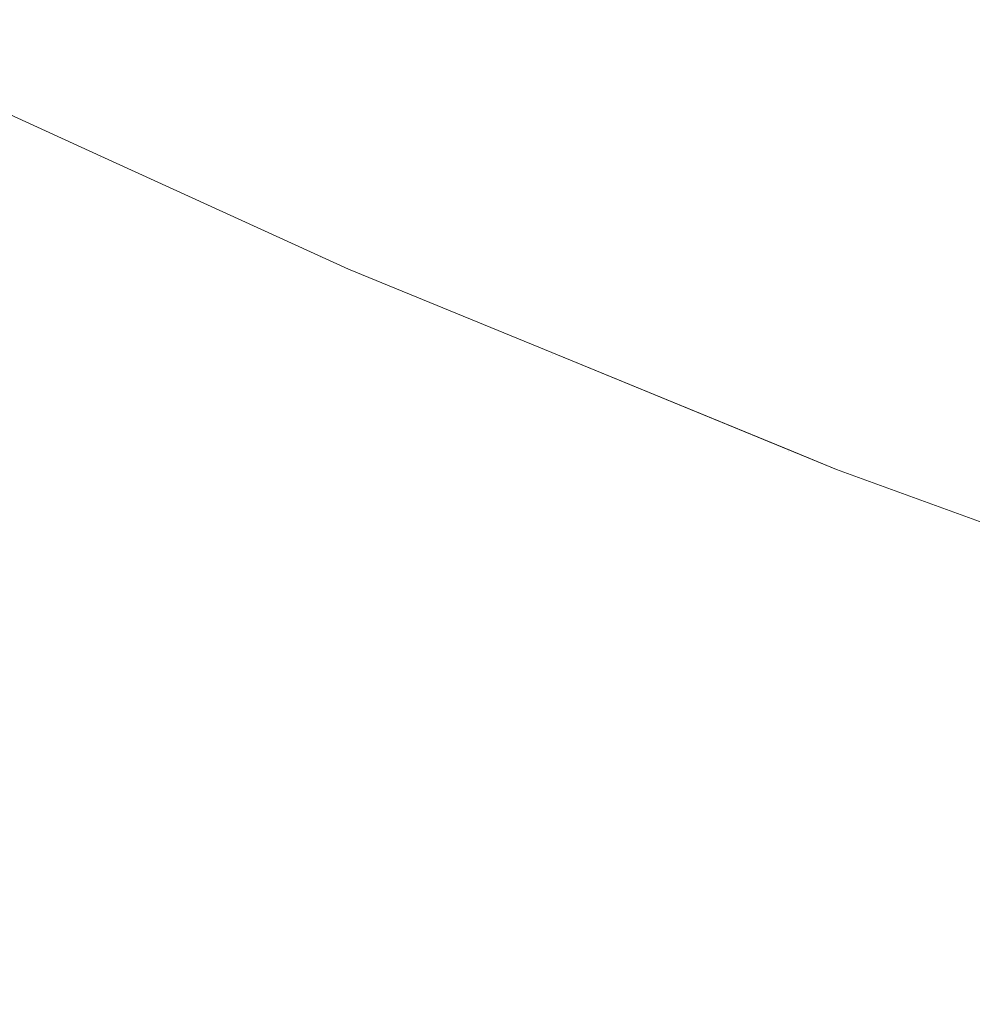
# Model space of a CAD drawing. Header units: centimetres. Extents: x -62 to 63, y 4 to 6.
# Tile 181 of 256: x -19.8847 to -19.8479, y 4.5318 to 4.5698. Entities that reach past the tile are written whole.
import ezdxf

# ---------------------------------------------------------------- set-up
doc = ezdxf.new("R2010")
doc.units = ezdxf.units.CM
doc.header["$LTSCALE"] = 2.54
doc.layers.add('Lucido design-1', color=7, linetype='Continuous')

# ---------------------------------------------------------------- blocks, each defined once
blk = doc.blocks.new('Gruppo-4-1')
at = {"color": 7, "linetype": 'Continuous', "lineweight": 9}
blk.add_3dface([(-61.851453, 5.900212, -2276.22217), (-61.851453, 4.300212, -2276.22217), (62.978378, 4.300212, -2276.22217), (62.978378, 5.900212, -2276.22217)], dxfattribs=at)
for points, invisible_edges in [([(-19.875683, 4.573603, -2276.683058), (-19.867807, 4.569881, -2276.683058), (-19.869438, 4.569239, -2276.68536), (-19.877353, 4.57298, -2276.68536)], 15), ([(-19.852206, 4.569275, -2276.674006), (-19.860215, 4.572865, -2276.674006), (-19.858053, 4.573715, -2276.671794), (-19.850097, 4.570149, -2276.671794)], 15), ([(-19.877353, 4.57298, -2276.68536), (-19.869438, 4.569239, -2276.68536), (-19.870962, 4.56864, -2276.687674), (-19.878914, 4.572398, -2276.687674)], 15), ([(-19.854212, 4.568443, -2276.676241), (-19.862272, 4.572056, -2276.676241), (-19.860215, 4.572865, -2276.674006), (-19.852206, 4.569275, -2276.674006)], 15), ([(-19.878914, 4.572398, -2276.687674), (-19.870962, 4.56864, -2276.687674), (-19.87238, 4.568083, -2276.689995), (-19.880365, 4.571856, -2276.689995)], 15), ([(-19.856116, 4.567654, -2276.678496), (-19.864224, 4.571289, -2276.678496), (-19.862272, 4.572056, -2276.676241), (-19.854212, 4.568443, -2276.676241)], 15), ([(-19.880365, 4.571856, -2276.689995), (-19.87238, 4.568083, -2276.689995), (-19.873691, 4.567568, -2276.692323), (-19.881707, 4.571356, -2276.692323)], 15), ([(-19.881707, 4.571356, -2276.692323), (-19.873691, 4.567568, -2276.692323), (-19.874896, 4.567094, -2276.694654), (-19.882941, 4.570896, -2276.694654)], 15), ([(-19.857915, 4.566909, -2276.680769), (-19.866069, 4.570564, -2276.680769), (-19.864224, 4.571289, -2276.678496), (-19.856116, 4.567654, -2276.678496)], 15), ([(-19.882941, 4.570896, -2276.694654), (-19.874896, 4.567094, -2276.694654), (-19.875996, 4.566662, -2276.696987), (-19.884067, 4.570475, -2276.696987)], 15), ([(-19.847887, 4.571065, -2276.669608), (-19.839678, 4.567575, -2276.669608), (-19.84183, 4.566634, -2276.671794), (-19.850097, 4.570149, -2276.671794)], 15), ([(-19.884067, 4.570475, -2276.696987), (-19.875996, 4.566662, -2276.696987), (-19.876992, 4.56627, -2276.699319), (-19.885087, 4.570095, -2276.699319)], 15), ([(-19.85961, 4.566206, -2276.683058), (-19.867807, 4.569881, -2276.683058), (-19.866069, 4.570564, -2276.680769), (-19.857915, 4.566909, -2276.680769)], 15), ([(-19.885087, 4.570095, -2276.699319), (-19.876992, 4.56627, -2276.699319), (-19.877886, 4.565919, -2276.701649), (-19.886002, 4.569754, -2276.701649)], 15), ([(-19.850097, 4.570149, -2276.671794), (-19.84183, 4.566634, -2276.671794), (-19.843883, 4.565736, -2276.674006), (-19.852206, 4.569275, -2276.674006)], 15), ([(-19.886002, 4.569754, -2276.701649), (-19.877886, 4.565919, -2276.701649), (-19.878678, 4.565607, -2276.703974), (-19.886813, 4.569451, -2276.703974)], 15), ([(-19.861201, 4.565547, -2276.68536), (-19.869438, 4.569239, -2276.68536), (-19.867807, 4.569881, -2276.683058), (-19.85961, 4.566206, -2276.683058)], 15), ([(-19.886813, 4.569451, -2276.703974), (-19.878678, 4.565607, -2276.703974), (-19.87937, 4.565335, -2276.706291), (-19.887521, 4.569187, -2276.706291)], 15), ([(-19.888129, 4.56896, -2276.7086), (-19.879963, 4.565102, -2276.7086), (-19.88046, 4.564907, -2276.710899), (-19.888637, 4.568771, -2276.710899)], 15), ([(-19.887521, 4.569187, -2276.706291), (-19.87937, 4.565335, -2276.706291), (-19.879963, 4.565102, -2276.7086), (-19.888129, 4.56896, -2276.7086)], 15), ([(-19.862687, 4.564931, -2276.687674), (-19.870962, 4.56864, -2276.687674), (-19.869438, 4.569239, -2276.68536), (-19.861201, 4.565547, -2276.68536)], 15), ([(-19.852206, 4.569275, -2276.674006), (-19.843883, 4.565736, -2276.674006), (-19.845837, 4.564882, -2276.676241), (-19.854212, 4.568443, -2276.676241)], 15), ([(-19.889049, 4.568617, -2276.713185), (-19.880862, 4.564749, -2276.713185), (-19.881171, 4.564627, -2276.715456), (-19.889365, 4.568499, -2276.715456)], 15), ([(-19.888637, 4.568771, -2276.710899), (-19.88046, 4.564907, -2276.710899), (-19.880862, 4.564749, -2276.713185), (-19.889049, 4.568617, -2276.713185)], 15), ([(-19.86407, 4.564358, -2276.689995), (-19.87238, 4.568083, -2276.689995), (-19.870962, 4.56864, -2276.687674), (-19.862687, 4.564931, -2276.687674)], 15), ([(-19.890131, 4.568213, -2276.928615), (-19.881919, 4.564333, -2276.928615), (-19.88213, 4.56425, -2276.930287), (-19.890347, 4.568133, -2276.930287)], 15), ([(-19.889967, 4.568275, -2276.926967), (-19.881759, 4.564396, -2276.926967), (-19.881919, 4.564333, -2276.928615), (-19.890131, 4.568213, -2276.928615)], 15), ([(-19.889853, 4.568317, -2276.925344), (-19.881647, 4.56444, -2276.925344), (-19.881759, 4.564396, -2276.926967), (-19.889967, 4.568275, -2276.926967)], 15), ([(-19.889785, 4.568342, -2276.923745), (-19.881582, 4.564466, -2276.923745), (-19.881647, 4.56444, -2276.925344), (-19.889853, 4.568317, -2276.925344)], 15), ([(-19.881582, 4.564466, -2276.923745), (-19.889785, 4.568342, -2276.923745), (-19.888508, 4.567744, -2276.92217)], 11), ([(-19.889588, 4.568416, -2276.717712), (-19.881389, 4.564542, -2276.717712), (-19.881518, 4.564491, -2276.71995), (-19.88972, 4.568367, -2276.71995)], 15), ([(-19.888508, 4.567744, -2276.72217), (-19.88972, 4.568367, -2276.71995), (-19.881518, 4.564491, -2276.71995)], 11), ([(-19.889365, 4.568499, -2276.715456), (-19.881171, 4.564627, -2276.715456), (-19.881389, 4.564542, -2276.717712), (-19.889588, 4.568416, -2276.717712)], 15), ([(-19.854212, 4.568443, -2276.676241), (-19.845837, 4.564882, -2276.676241), (-19.84769, 4.564072, -2276.678496), (-19.856116, 4.567654, -2276.678496)], 15), ([(-19.891328, 4.567767, -2276.935444), (-19.883088, 4.563874, -2276.935444), (-19.883524, 4.563702, -2276.93721), (-19.891774, 4.567601, -2276.93721)], 15), ([(-19.890943, 4.567911, -2276.933702), (-19.882712, 4.564022, -2276.933702), (-19.883088, 4.563874, -2276.935444), (-19.891328, 4.567767, -2276.935444)], 15), ([(-19.890616, 4.568032, -2276.931982), (-19.882393, 4.564147, -2276.931982), (-19.882712, 4.564022, -2276.933702), (-19.890943, 4.567911, -2276.933702)], 15), ([(-19.890347, 4.568133, -2276.930287), (-19.88213, 4.56425, -2276.930287), (-19.882393, 4.564147, -2276.931982), (-19.890616, 4.568032, -2276.931982)], 15), ([(-19.865348, 4.563828, -2276.692323), (-19.873691, 4.567568, -2276.692323), (-19.87238, 4.568083, -2276.689995), (-19.86407, 4.564358, -2276.689995)], 15), ([(-19.892284, 4.56741, -2276.938998), (-19.884023, 4.563506, -2276.938998), (-19.884586, 4.563285, -2276.940809), (-19.892861, 4.567195, -2276.940809)], 15), ([(-19.891774, 4.567601, -2276.93721), (-19.883524, 4.563702, -2276.93721), (-19.884023, 4.563506, -2276.938998), (-19.892284, 4.56741, -2276.938998)], 15), ([(-19.888508, 4.567744, -2276.92217), (-19.881524, 4.564553, -2276.92217), (-19.881582, 4.564466, -2276.923745)], 10), ([(-19.881524, 4.564553, -2276.92217), (-19.888508, 4.567744, -2276.92217), (-19.888508, 4.567744, -2276.72217), (-19.881524, 4.564553, -2276.72217)], 10), ([(-19.881518, 4.564491, -2276.71995), (-19.881524, 4.564553, -2276.72217), (-19.888508, 4.567744, -2276.72217)], 9), ([(-19.866524, 4.563341, -2276.694654), (-19.874896, 4.567094, -2276.694654), (-19.873691, 4.567568, -2276.692323), (-19.865348, 4.563828, -2276.692323)], 15), ([(-19.856116, 4.567654, -2276.678496), (-19.84769, 4.564072, -2276.678496), (-19.849442, 4.563306, -2276.680769), (-19.857915, 4.566909, -2276.680769)], 15), ([(-19.892861, 4.567195, -2276.940809), (-19.884586, 4.563285, -2276.940809), (-19.885216, 4.563037, -2276.942641), (-19.893507, 4.566954, -2276.942641)], 15), ([(-19.867597, 4.562896, -2276.696987), (-19.875996, 4.566662, -2276.696987), (-19.874896, 4.567094, -2276.694654), (-19.866524, 4.563341, -2276.694654)], 15), ([(-19.868569, 4.562493, -2276.699319), (-19.876992, 4.56627, -2276.699319), (-19.875996, 4.566662, -2276.696987), (-19.867597, 4.562896, -2276.696987)], 15), ([(-19.857915, 4.566909, -2276.680769), (-19.849442, 4.563306, -2276.680769), (-19.851092, 4.562585, -2276.683058), (-19.85961, 4.566206, -2276.683058)], 15), ([(-19.86944, 4.562132, -2276.701649), (-19.877886, 4.565919, -2276.701649), (-19.876992, 4.56627, -2276.699319), (-19.868569, 4.562493, -2276.699319)], 15), ([(-19.870212, 4.561812, -2276.703974), (-19.878678, 4.565607, -2276.703974), (-19.877886, 4.565919, -2276.701649), (-19.86944, 4.562132, -2276.701649)], 15), ([(-19.85961, 4.566206, -2276.683058), (-19.851092, 4.562585, -2276.683058), (-19.852641, 4.561908, -2276.68536), (-19.861201, 4.565547, -2276.68536)], 15), ([(-19.870887, 4.561533, -2276.706291), (-19.87937, 4.565335, -2276.706291), (-19.878678, 4.565607, -2276.703974), (-19.870212, 4.561812, -2276.703974)], 15), ([(-19.861201, 4.565547, -2276.68536), (-19.852641, 4.561908, -2276.68536), (-19.854089, 4.561275, -2276.687674), (-19.862687, 4.564931, -2276.687674)], 15), ([(-19.871466, 4.561293, -2276.7086), (-19.879963, 4.565102, -2276.7086), (-19.87937, 4.565335, -2276.706291), (-19.870887, 4.561533, -2276.706291)], 15), ([(-19.872644, 4.560805, -2276.715456), (-19.881171, 4.564627, -2276.715456), (-19.880862, 4.564749, -2276.713185), (-19.872342, 4.56093, -2276.713185)], 15), ([(-19.872342, 4.56093, -2276.713185), (-19.880862, 4.564749, -2276.713185), (-19.88046, 4.564907, -2276.710899), (-19.871951, 4.561092, -2276.710899)], 15), ([(-19.871951, 4.561092, -2276.710899), (-19.88046, 4.564907, -2276.710899), (-19.879963, 4.565102, -2276.7086), (-19.871466, 4.561293, -2276.7086)], 15), ([(-19.862687, 4.564931, -2276.687674), (-19.854089, 4.561275, -2276.687674), (-19.855435, 4.560687, -2276.689995), (-19.86407, 4.564358, -2276.689995)], 15), ([(-19.873374, 4.560502, -2276.928615), (-19.881919, 4.564333, -2276.928615), (-19.881759, 4.564396, -2276.926967), (-19.873217, 4.560567, -2276.926967)], 15), ([(-19.873217, 4.560567, -2276.926967), (-19.881759, 4.564396, -2276.926967), (-19.881647, 4.56444, -2276.925344), (-19.873108, 4.560612, -2276.925344)], 15), ([(-19.873044, 4.560639, -2276.923745), (-19.873108, 4.560612, -2276.925344), (-19.881647, 4.56444, -2276.925344), (-19.881582, 4.564466, -2276.923745)], 15), ([(-19.873044, 4.560639, -2276.923745), (-19.881582, 4.564466, -2276.923745), (-19.881524, 4.564553, -2276.92217)], 11), ([(-19.881524, 4.564553, -2276.92217), (-19.871966, 4.560187, -2276.92217), (-19.873044, 4.560639, -2276.923745)], 10), ([(-19.881524, 4.564553, -2276.72217), (-19.871966, 4.560187, -2276.72217), (-19.871966, 4.560187, -2276.92217), (-19.881524, 4.564553, -2276.92217)], 10), ([(-19.881524, 4.564553, -2276.72217), (-19.881518, 4.564491, -2276.71995), (-19.872982, 4.560664, -2276.71995)], 11), ([(-19.872982, 4.560664, -2276.71995), (-19.871966, 4.560187, -2276.72217), (-19.881524, 4.564553, -2276.72217)], 9), ([(-19.872982, 4.560664, -2276.71995), (-19.881518, 4.564491, -2276.71995), (-19.881389, 4.564542, -2276.717712), (-19.872856, 4.560717, -2276.717712)], 15), ([(-19.872856, 4.560717, -2276.717712), (-19.881389, 4.564542, -2276.717712), (-19.881171, 4.564627, -2276.715456), (-19.872644, 4.560805, -2276.715456)], 15), ([(-19.86407, 4.564358, -2276.689995), (-19.855435, 4.560687, -2276.689995), (-19.856679, 4.560143, -2276.692323), (-19.865348, 4.563828, -2276.692323)], 15), ([(-19.874514, 4.56003, -2276.935444), (-19.883088, 4.563874, -2276.935444), (-19.882712, 4.564022, -2276.933702), (-19.874147, 4.560182, -2276.933702)], 15), ([(-19.874147, 4.560182, -2276.933702), (-19.882712, 4.564022, -2276.933702), (-19.882393, 4.564147, -2276.931982), (-19.873836, 4.56031, -2276.931982)], 15), ([(-19.873836, 4.56031, -2276.931982), (-19.882393, 4.564147, -2276.931982), (-19.88213, 4.56425, -2276.930287), (-19.873579, 4.560417, -2276.930287)], 15), ([(-19.873579, 4.560417, -2276.930287), (-19.88213, 4.56425, -2276.930287), (-19.881919, 4.564333, -2276.928615), (-19.873374, 4.560502, -2276.928615)], 15), ([(-19.840649, 4.559764, -2276.680769), (-19.849442, 4.563306, -2276.680769), (-19.84769, 4.564072, -2276.678496), (-19.838947, 4.56055, -2276.678496)], 15), ([(-19.875425, 4.559652, -2276.938998), (-19.884023, 4.563506, -2276.938998), (-19.883524, 4.563702, -2276.93721), (-19.874939, 4.559853, -2276.93721)], 15), ([(-19.874939, 4.559853, -2276.93721), (-19.883524, 4.563702, -2276.93721), (-19.883088, 4.563874, -2276.935444), (-19.874514, 4.56003, -2276.935444)], 15), ([(-19.865348, 4.563828, -2276.692323), (-19.856679, 4.560143, -2276.692323), (-19.857824, 4.559642, -2276.694654), (-19.866524, 4.563341, -2276.694654)], 15), ([(-19.876589, 4.559169, -2276.942641), (-19.885216, 4.563037, -2276.942641), (-19.884586, 4.563285, -2276.940809), (-19.875974, 4.559424, -2276.940809)], 15), ([(-19.875974, 4.559424, -2276.940809), (-19.884586, 4.563285, -2276.940809), (-19.884023, 4.563506, -2276.938998), (-19.875425, 4.559652, -2276.938998)], 15), ([(-19.866524, 4.563341, -2276.694654), (-19.857824, 4.559642, -2276.694654), (-19.858869, 4.559186, -2276.696987), (-19.867597, 4.562896, -2276.696987)], 15), ([(-19.842254, 4.559024, -2276.683058), (-19.851092, 4.562585, -2276.683058), (-19.849442, 4.563306, -2276.680769), (-19.840649, 4.559764, -2276.680769)], 15), ([(-19.877273, 4.558886, -2276.944493), (-19.885917, 4.562762, -2276.944493), (-19.885216, 4.563037, -2276.942641), (-19.876589, 4.559169, -2276.942641)], 15), ([(-19.867597, 4.562896, -2276.696987), (-19.858869, 4.559186, -2276.696987), (-19.859815, 4.558772, -2276.699319), (-19.868569, 4.562493, -2276.699319)], 15), ([(-19.878855, 4.558231, -2276.948259), (-19.887539, 4.562124, -2276.948259), (-19.886691, 4.562458, -2276.946366), (-19.878027, 4.558574, -2276.946366)], 15), ([(-19.878027, 4.558574, -2276.946366), (-19.886691, 4.562458, -2276.946366), (-19.885917, 4.562762, -2276.944493), (-19.877273, 4.558886, -2276.944493)], 15), ([(-19.868569, 4.562493, -2276.699319), (-19.859815, 4.558772, -2276.699319), (-19.860663, 4.558401, -2276.701649), (-19.86944, 4.562132, -2276.701649)], 15), ([(-19.843759, 4.558329, -2276.68536), (-19.852641, 4.561908, -2276.68536), (-19.851092, 4.562585, -2276.683058), (-19.842254, 4.559024, -2276.683058)], 15), ([(-19.879759, 4.557856, -2276.95017), (-19.888466, 4.56176, -2276.95017), (-19.887539, 4.562124, -2276.948259), (-19.878855, 4.558231, -2276.948259)], 15), ([(-19.86944, 4.562132, -2276.701649), (-19.860663, 4.558401, -2276.701649), (-19.861415, 4.558072, -2276.703974), (-19.870212, 4.561812, -2276.703974)], 15), ([(-19.880742, 4.557449, -2276.952099), (-19.889474, 4.561363, -2276.952099), (-19.888466, 4.56176, -2276.95017), (-19.879759, 4.557856, -2276.95017)], 15), ([(-19.870212, 4.561812, -2276.703974), (-19.861415, 4.558072, -2276.703974), (-19.862072, 4.557785, -2276.706291), (-19.870887, 4.561533, -2276.706291)], 15), ([(-19.845166, 4.55768, -2276.687674), (-19.854089, 4.561275, -2276.687674), (-19.852641, 4.561908, -2276.68536), (-19.843759, 4.558329, -2276.68536)], 15), ([(-19.881806, 4.557008, -2276.954044), (-19.890565, 4.560934, -2276.954044), (-19.889474, 4.561363, -2276.952099), (-19.880742, 4.557449, -2276.952099)], 15), ([(-19.870887, 4.561533, -2276.706291), (-19.862072, 4.557785, -2276.706291), (-19.862636, 4.557539, -2276.7086), (-19.871466, 4.561293, -2276.7086)], 15), ([(-19.882954, 4.556532, -2276.956004), (-19.891743, 4.560472, -2276.956004), (-19.890565, 4.560934, -2276.954044), (-19.881806, 4.557008, -2276.954044)], 15), ([(-19.872342, 4.56093, -2276.713185), (-19.863489, 4.557166, -2276.713185), (-19.863783, 4.557038, -2276.715456), (-19.872644, 4.560805, -2276.715456)], 15), ([(-19.871951, 4.561092, -2276.710899), (-19.863108, 4.557333, -2276.710899), (-19.863489, 4.557166, -2276.713185), (-19.872342, 4.56093, -2276.713185)], 15), ([(-19.871466, 4.561293, -2276.7086), (-19.862636, 4.557539, -2276.7086), (-19.863108, 4.557333, -2276.710899), (-19.871951, 4.561092, -2276.710899)], 15), ([(-19.846474, 4.557076, -2276.689995), (-19.855435, 4.560687, -2276.689995), (-19.854089, 4.561275, -2276.687674), (-19.845166, 4.55768, -2276.687674)], 15), ([(-19.873217, 4.560567, -2276.926967), (-19.864341, 4.556793, -2276.926967), (-19.864493, 4.556727, -2276.928615), (-19.873374, 4.560502, -2276.928615)], 15), ([(-19.873108, 4.560612, -2276.925344), (-19.864235, 4.55684, -2276.925344), (-19.864341, 4.556793, -2276.926967), (-19.873217, 4.560567, -2276.926967)], 15), ([(-19.864173, 4.556867, -2276.923745), (-19.864235, 4.55684, -2276.925344), (-19.873108, 4.560612, -2276.925344), (-19.873044, 4.560639, -2276.923745)], 15), ([(-19.864173, 4.556867, -2276.923745), (-19.873044, 4.560639, -2276.923745), (-19.871966, 4.560187, -2276.92217)], 11), ([(-19.872856, 4.560717, -2276.717712), (-19.863989, 4.556947, -2276.717712), (-19.864112, 4.556894, -2276.71995), (-19.872982, 4.560664, -2276.71995)], 15), ([(-19.871966, 4.560187, -2276.72217), (-19.872982, 4.560664, -2276.71995), (-19.864112, 4.556894, -2276.71995)], 11), ([(-19.872644, 4.560805, -2276.715456), (-19.863783, 4.557038, -2276.715456), (-19.863989, 4.556947, -2276.717712), (-19.872856, 4.560717, -2276.717712)], 15), ([(-19.847684, 4.556518, -2276.692323), (-19.856679, 4.560143, -2276.692323), (-19.855435, 4.560687, -2276.689995), (-19.846474, 4.557076, -2276.689995)], 15), ([(-19.88419, 4.55602, -2276.957979), (-19.893009, 4.559974, -2276.957979), (-19.891743, 4.560472, -2276.956004), (-19.882954, 4.556532, -2276.956004)], 15), ([(-19.874147, 4.560182, -2276.933702), (-19.865246, 4.556398, -2276.933702), (-19.865603, 4.556242, -2276.935444), (-19.874514, 4.56003, -2276.935444)], 15), ([(-19.873836, 4.56031, -2276.931982), (-19.864944, 4.55653, -2276.931982), (-19.865246, 4.556398, -2276.933702), (-19.874147, 4.560182, -2276.933702)], 15), ([(-19.873579, 4.560417, -2276.930287), (-19.864693, 4.556639, -2276.930287), (-19.864944, 4.55653, -2276.931982), (-19.873836, 4.56031, -2276.931982)], 15), ([(-19.873374, 4.560502, -2276.928615), (-19.864493, 4.556727, -2276.928615), (-19.864693, 4.556639, -2276.930287), (-19.873579, 4.560417, -2276.930287)], 15), ([(-19.871966, 4.560187, -2276.92217), (-19.864116, 4.556966, -2276.92217), (-19.864173, 4.556867, -2276.923745)], 10), ([(-19.864116, 4.556966, -2276.92217), (-19.871966, 4.560187, -2276.92217), (-19.871966, 4.560187, -2276.72217), (-19.864116, 4.556966, -2276.72217)], 10), ([(-19.864112, 4.556894, -2276.71995), (-19.864116, 4.556966, -2276.72217), (-19.871966, 4.560187, -2276.72217)], 9), ([(-19.885514, 4.555471, -2276.959966), (-19.894368, 4.55944, -2276.959966), (-19.893009, 4.559974, -2276.957979), (-19.88419, 4.55602, -2276.957979)], 15), ([(-19.874939, 4.559853, -2276.93721), (-19.866017, 4.556061, -2276.93721), (-19.866491, 4.555854, -2276.938998), (-19.875425, 4.559652, -2276.938998)], 15), ([(-19.874514, 4.56003, -2276.935444), (-19.865603, 4.556242, -2276.935444), (-19.866017, 4.556061, -2276.93721), (-19.874939, 4.559853, -2276.93721)], 15), ([(-19.848796, 4.556005, -2276.694654), (-19.857824, 4.559642, -2276.694654), (-19.856679, 4.560143, -2276.692323), (-19.847684, 4.556518, -2276.692323)], 15), ([(-19.875974, 4.559424, -2276.940809), (-19.867025, 4.55562, -2276.940809), (-19.867624, 4.555358, -2276.942641), (-19.876589, 4.559169, -2276.942641)], 15), ([(-19.875425, 4.559652, -2276.938998), (-19.866491, 4.555854, -2276.938998), (-19.867025, 4.55562, -2276.940809), (-19.875974, 4.559424, -2276.940809)], 15), ([(-19.849812, 4.555536, -2276.696987), (-19.858869, 4.559186, -2276.696987), (-19.857824, 4.559642, -2276.694654), (-19.848796, 4.556005, -2276.694654)], 15), ([(-19.876589, 4.559169, -2276.942641), (-19.867624, 4.555358, -2276.942641), (-19.86829, 4.555067, -2276.944493), (-19.877273, 4.558886, -2276.944493)], 15), ([(-19.850731, 4.555112, -2276.699319), (-19.859815, 4.558772, -2276.699319), (-19.858869, 4.559186, -2276.696987), (-19.849812, 4.555536, -2276.696987)], 15), ([(-19.877273, 4.558886, -2276.944493), (-19.86829, 4.555067, -2276.944493), (-19.869024, 4.554746, -2276.946366), (-19.878027, 4.558574, -2276.946366)], 15), ([(-19.851556, 4.554732, -2276.701649), (-19.860663, 4.558401, -2276.701649), (-19.859815, 4.558772, -2276.699319), (-19.850731, 4.555112, -2276.699319)], 15), ([(-19.878027, 4.558574, -2276.946366), (-19.869024, 4.554746, -2276.946366), (-19.86983, 4.554394, -2276.948259), (-19.878855, 4.558231, -2276.948259)], 15), ([(-19.852287, 4.554394, -2276.703974), (-19.861415, 4.558072, -2276.703974), (-19.860663, 4.558401, -2276.701649), (-19.851556, 4.554732, -2276.701649)], 15), ([(-19.878855, 4.558231, -2276.948259), (-19.86983, 4.554394, -2276.948259), (-19.87071, 4.554009, -2276.95017), (-19.879759, 4.557856, -2276.95017)], 15), ([(-19.852925, 4.5541, -2276.706291), (-19.862072, 4.557785, -2276.706291), (-19.861415, 4.558072, -2276.703974), (-19.852287, 4.554394, -2276.703974)], 15), ([(-19.879759, 4.557856, -2276.95017), (-19.87071, 4.554009, -2276.95017), (-19.871667, 4.553591, -2276.952099), (-19.880742, 4.557449, -2276.952099)], 15), ([(-19.853932, 4.553635, -2276.710899), (-19.863108, 4.557333, -2276.710899), (-19.862636, 4.557539, -2276.7086), (-19.853473, 4.553847, -2276.7086)], 15), ([(-19.853473, 4.553847, -2276.7086), (-19.862636, 4.557539, -2276.7086), (-19.862072, 4.557785, -2276.706291), (-19.852925, 4.5541, -2276.706291)], 15), ([(-19.880742, 4.557449, -2276.952099), (-19.871667, 4.553591, -2276.952099), (-19.872703, 4.553138, -2276.954044), (-19.881806, 4.557008, -2276.954044)], 15), ([(-19.854587, 4.553333, -2276.715456), (-19.863783, 4.557038, -2276.715456), (-19.863489, 4.557166, -2276.713185), (-19.854302, 4.553464, -2276.713185)], 15), ([(-19.854302, 4.553464, -2276.713185), (-19.863489, 4.557166, -2276.713185), (-19.863108, 4.557333, -2276.710899), (-19.853932, 4.553635, -2276.710899)], 15), ([(-19.881806, 4.557008, -2276.954044), (-19.872703, 4.553138, -2276.954044), (-19.873822, 4.552649, -2276.956004), (-19.882954, 4.556532, -2276.956004)], 15), ([(-19.85513, 4.553082, -2276.926967), (-19.855278, 4.553014, -2276.928615), (-19.864493, 4.556727, -2276.928615), (-19.864341, 4.556793, -2276.926967)], 15), ([(-19.864341, 4.556793, -2276.926967), (-19.864235, 4.55684, -2276.925344), (-19.855027, 4.55313, -2276.925344), (-19.85513, 4.553082, -2276.926967)], 15), ([(-19.854967, 4.553158, -2276.923745), (-19.855027, 4.55313, -2276.925344), (-19.864235, 4.55684, -2276.925344), (-19.864173, 4.556867, -2276.923745)], 15), ([(-19.854967, 4.553158, -2276.923745), (-19.864173, 4.556867, -2276.923745), (-19.864116, 4.556966, -2276.92217)], 11), ([(-19.864116, 4.556966, -2276.92217), (-19.85313, 4.552458, -2276.92217), (-19.854967, 4.553158, -2276.923745)], 10), ([(-19.85313, 4.552458, -2276.92217), (-19.864116, 4.556966, -2276.92217), (-19.864116, 4.556966, -2276.72217), (-19.854934, 4.553198, -2276.72217)], 10), ([(-19.854934, 4.553198, -2276.72217), (-19.864116, 4.556966, -2276.72217), (-19.864112, 4.556894, -2276.71995)], 10), ([(-19.854908, 4.553185, -2276.71995), (-19.864112, 4.556894, -2276.71995), (-19.863989, 4.556947, -2276.717712), (-19.854789, 4.55324, -2276.717712)], 15), ([(-19.864112, 4.556894, -2276.71995), (-19.854908, 4.553185, -2276.71995), (-19.854934, 4.553198, -2276.72217)], 11), ([(-19.854789, 4.55324, -2276.717712), (-19.863989, 4.556947, -2276.717712), (-19.863783, 4.557038, -2276.715456), (-19.854587, 4.553333, -2276.715456)], 15), ([(-19.882954, 4.556532, -2276.956004), (-19.873822, 4.552649, -2276.956004), (-19.875024, 4.552123, -2276.957979), (-19.88419, 4.55602, -2276.957979)], 15), ([(-19.856357, 4.552516, -2276.935444), (-19.865603, 4.556242, -2276.935444), (-19.865246, 4.556398, -2276.933702), (-19.85601, 4.552676, -2276.933702)], 15), ([(-19.85601, 4.552676, -2276.933702), (-19.865246, 4.556398, -2276.933702), (-19.864944, 4.55653, -2276.931982), (-19.855716, 4.552812, -2276.931982)], 15), ([(-19.855473, 4.552924, -2276.930287), (-19.855716, 4.552812, -2276.931982), (-19.864944, 4.55653, -2276.931982), (-19.864693, 4.556639, -2276.930287)], 15), ([(-19.864693, 4.556639, -2276.930287), (-19.864493, 4.556727, -2276.928615), (-19.855278, 4.553014, -2276.928615), (-19.855473, 4.552924, -2276.930287)], 15), ([(-19.847684, 4.556518, -2276.692323), (-19.838362, 4.552961, -2276.692323), (-19.839441, 4.552435, -2276.694654), (-19.848796, 4.556005, -2276.694654)], 15), ([(-19.88419, 4.55602, -2276.957979), (-19.875024, 4.552123, -2276.957979), (-19.876314, 4.55156, -2276.959966), (-19.885514, 4.555471, -2276.959966)], 15), ([(-19.857219, 4.552118, -2276.938998), (-19.866491, 4.555854, -2276.938998), (-19.866017, 4.556061, -2276.93721), (-19.85676, 4.552331, -2276.93721)], 15), ([(-19.85676, 4.552331, -2276.93721), (-19.866017, 4.556061, -2276.93721), (-19.865603, 4.556242, -2276.935444), (-19.856357, 4.552516, -2276.935444)], 15), ([(-19.848796, 4.556005, -2276.694654), (-19.839441, 4.552435, -2276.694654), (-19.840426, 4.551955, -2276.696987), (-19.849812, 4.555536, -2276.696987)], 15), ([(-19.858321, 4.55161, -2276.942641), (-19.867624, 4.555358, -2276.942641), (-19.867025, 4.55562, -2276.940809), (-19.857739, 4.551879, -2276.940809)], 15), ([(-19.857739, 4.551879, -2276.940809), (-19.867025, 4.55562, -2276.940809), (-19.866491, 4.555854, -2276.938998), (-19.857219, 4.552118, -2276.938998)], 15), ([(-19.885514, 4.555471, -2276.959966), (-19.876314, 4.55156, -2276.959966), (-19.877694, 4.550957, -2276.961965), (-19.886931, 4.554884, -2276.961965)], 15), ([(-19.858968, 4.551312, -2276.944493), (-19.86829, 4.555067, -2276.944493), (-19.867624, 4.555358, -2276.942641), (-19.858321, 4.55161, -2276.942641)], 15), ([(-19.849812, 4.555536, -2276.696987), (-19.840426, 4.551955, -2276.696987), (-19.841318, 4.55152, -2276.699319), (-19.850731, 4.555112, -2276.699319)], 15), ([(-19.886931, 4.554884, -2276.961965), (-19.877694, 4.550957, -2276.961965), (-19.879165, 4.550313, -2276.963974), (-19.888442, 4.554257, -2276.963974)], 15), ([(-19.859682, 4.550982, -2276.946366), (-19.869024, 4.554746, -2276.946366), (-19.86829, 4.555067, -2276.944493), (-19.858968, 4.551312, -2276.944493)], 15), ([(-19.850731, 4.555112, -2276.699319), (-19.841318, 4.55152, -2276.699319), (-19.842118, 4.551131, -2276.701649), (-19.851556, 4.554732, -2276.701649)], 15), ([(-19.860465, 4.550621, -2276.948259), (-19.86983, 4.554394, -2276.948259), (-19.869024, 4.554746, -2276.946366), (-19.859682, 4.550982, -2276.946366)], 15), ([(-19.851556, 4.554732, -2276.701649), (-19.842118, 4.551131, -2276.701649), (-19.842827, 4.550785, -2276.703974), (-19.852287, 4.554394, -2276.703974)], 15), ([(-19.888442, 4.554257, -2276.963974), (-19.879165, 4.550313, -2276.963974), (-19.880731, 4.549629, -2276.96599), (-19.890051, 4.553591, -2276.96599)], 15), ([(-19.861321, 4.550226, -2276.95017), (-19.87071, 4.554009, -2276.95017), (-19.86983, 4.554394, -2276.948259), (-19.860465, 4.550621, -2276.948259)], 15), ([(-19.852925, 4.5541, -2276.706291), (-19.843447, 4.550483, -2276.706291), (-19.843978, 4.550224, -2276.7086), (-19.853473, 4.553847, -2276.7086)], 15), ([(-19.852287, 4.554394, -2276.703974), (-19.842827, 4.550785, -2276.703974), (-19.843447, 4.550483, -2276.706291), (-19.852925, 4.5541, -2276.706291)], 15), ([(-19.862251, 4.549797, -2276.952099), (-19.871667, 4.553591, -2276.952099), (-19.87071, 4.554009, -2276.95017), (-19.861321, 4.550226, -2276.95017)], 15), ([(-19.853473, 4.553847, -2276.7086), (-19.843978, 4.550224, -2276.7086), (-19.844423, 4.550007, -2276.710899), (-19.853932, 4.553635, -2276.710899)], 15), ([(-19.890051, 4.553591, -2276.96599), (-19.880731, 4.549629, -2276.96599), (-19.882395, 4.548901, -2276.968013), (-19.891759, 4.552883, -2276.968013)], 15), ([(-19.863258, 4.549332, -2276.954044), (-19.872703, 4.553138, -2276.954044), (-19.871667, 4.553591, -2276.952099), (-19.862251, 4.549797, -2276.952099)], 15), ([(-19.854587, 4.553333, -2276.715456), (-19.845059, 4.549697, -2276.715456), (-19.845254, 4.549602, -2276.717712), (-19.854789, 4.55324, -2276.717712)], 15), ([(-19.854302, 4.553464, -2276.713185), (-19.844783, 4.549832, -2276.713185), (-19.845059, 4.549697, -2276.715456), (-19.854587, 4.553333, -2276.715456)], 15), ([(-19.853932, 4.553635, -2276.710899), (-19.844423, 4.550007, -2276.710899), (-19.844783, 4.549832, -2276.713185), (-19.854302, 4.553464, -2276.713185)], 15), ([(-19.864345, 4.548831, -2276.956004), (-19.873822, 4.552649, -2276.956004), (-19.872703, 4.553138, -2276.954044), (-19.863258, 4.549332, -2276.954044)], 15), ([(-19.855473, 4.552924, -2276.930287), (-19.855278, 4.553014, -2276.928615), (-19.845729, 4.54937, -2276.928615), (-19.845918, 4.549278, -2276.930287)], 15), ([(-19.845586, 4.54944, -2276.926967), (-19.845729, 4.54937, -2276.928615), (-19.855278, 4.553014, -2276.928615), (-19.85513, 4.553082, -2276.926967)], 15), ([(-19.85513, 4.553082, -2276.926967), (-19.855027, 4.55313, -2276.925344), (-19.845486, 4.549489, -2276.925344), (-19.845586, 4.54944, -2276.926967)], 15), ([(-19.845427, 4.549518, -2276.923745), (-19.845486, 4.549489, -2276.925344), (-19.855027, 4.55313, -2276.925344), (-19.854967, 4.553158, -2276.923745)], 15), ([(-19.845427, 4.549518, -2276.923745), (-19.854967, 4.553158, -2276.923745), (-19.85313, 4.552458, -2276.92217)], 11), ([(-19.854934, 4.553198, -2276.72217), (-19.85313, 4.552458, -2276.72217), (-19.85313, 4.552458, -2276.92217)], 10), ([(-19.85313, 4.552458, -2276.72217), (-19.854934, 4.553198, -2276.72217), (-19.854908, 4.553185, -2276.71995)], 10), ([(-19.854789, 4.55324, -2276.717712), (-19.845254, 4.549602, -2276.717712), (-19.84537, 4.549546, -2276.71995), (-19.854908, 4.553185, -2276.71995)], 15), ([(-19.85313, 4.552458, -2276.72217), (-19.854908, 4.553185, -2276.71995), (-19.84537, 4.549546, -2276.71995)], 11), ([(-19.891759, 4.552883, -2276.968013), (-19.882395, 4.548901, -2276.968013), (-19.884158, 4.548131, -2276.97004), (-19.89357, 4.552132, -2276.97004)], 15), ([(-19.865514, 4.548291, -2276.957979), (-19.875024, 4.552123, -2276.957979), (-19.873822, 4.552649, -2276.956004), (-19.864345, 4.548831, -2276.956004)], 15), ([(-19.85601, 4.552676, -2276.933702), (-19.846439, 4.549024, -2276.933702), (-19.846776, 4.54886, -2276.935444), (-19.856357, 4.552516, -2276.935444)], 15), ([(-19.855716, 4.552812, -2276.931982), (-19.846154, 4.549163, -2276.931982), (-19.846439, 4.549024, -2276.933702), (-19.85601, 4.552676, -2276.933702)], 15), ([(-19.845918, 4.549278, -2276.930287), (-19.846154, 4.549163, -2276.931982), (-19.855716, 4.552812, -2276.931982), (-19.855473, 4.552924, -2276.930287)], 15), ([(-19.85676, 4.552331, -2276.93721), (-19.847166, 4.54867, -2276.93721), (-19.847613, 4.548453, -2276.938998), (-19.857219, 4.552118, -2276.938998)], 15), ([(-19.856357, 4.552516, -2276.935444), (-19.846776, 4.54886, -2276.935444), (-19.847166, 4.54867, -2276.93721), (-19.85676, 4.552331, -2276.93721)], 15), ([(-19.85313, 4.552458, -2276.92217), (-19.845373, 4.549624, -2276.92217), (-19.845427, 4.549518, -2276.923745)], 10), ([(-19.845373, 4.549624, -2276.92217), (-19.85313, 4.552458, -2276.92217), (-19.85313, 4.552458, -2276.72217), (-19.845373, 4.549624, -2276.72217)], 10), ([(-19.84537, 4.549546, -2276.71995), (-19.845373, 4.549624, -2276.72217), (-19.85313, 4.552458, -2276.72217)], 9), ([(-19.89357, 4.552132, -2276.97004), (-19.884158, 4.548131, -2276.97004), (-19.886022, 4.547316, -2276.972069), (-19.895485, 4.551339, -2276.972069)], 15), ([(-19.866767, 4.547713, -2276.959966), (-19.876314, 4.55156, -2276.959966), (-19.875024, 4.552123, -2276.957979), (-19.865514, 4.548291, -2276.957979)], 15), ([(-19.857739, 4.551879, -2276.940809), (-19.848117, 4.548207, -2276.940809), (-19.848681, 4.547932, -2276.942641), (-19.858321, 4.55161, -2276.942641)], 15), ([(-19.857219, 4.552118, -2276.938998), (-19.847613, 4.548453, -2276.938998), (-19.848117, 4.548207, -2276.940809), (-19.857739, 4.551879, -2276.940809)], 15), ([(-19.868108, 4.547094, -2276.961965), (-19.877694, 4.550957, -2276.961965), (-19.876314, 4.55156, -2276.959966), (-19.866767, 4.547713, -2276.959966)], 15), ([(-19.858321, 4.55161, -2276.942641), (-19.848681, 4.547932, -2276.942641), (-19.849309, 4.547626, -2276.944493), (-19.858968, 4.551312, -2276.944493)], 15), ([(-19.858968, 4.551312, -2276.944493), (-19.849309, 4.547626, -2276.944493), (-19.850001, 4.547288, -2276.946366), (-19.859682, 4.550982, -2276.946366)], 15), ([(-19.869538, 4.546434, -2276.963974), (-19.879165, 4.550313, -2276.963974), (-19.877694, 4.550957, -2276.961965), (-19.868108, 4.547094, -2276.961965)], 15), ([(-19.859682, 4.550982, -2276.946366), (-19.850001, 4.547288, -2276.946366), (-19.850761, 4.546918, -2276.948259), (-19.860465, 4.550621, -2276.948259)], 15), ([(-19.871061, 4.545732, -2276.96599), (-19.880731, 4.549629, -2276.96599), (-19.879165, 4.550313, -2276.963974), (-19.869538, 4.546434, -2276.963974)], 15), ([(-19.860465, 4.550621, -2276.948259), (-19.850761, 4.546918, -2276.948259), (-19.851591, 4.546513, -2276.95017), (-19.861321, 4.550226, -2276.95017)], 15), ([(-19.861321, 4.550226, -2276.95017), (-19.851591, 4.546513, -2276.95017), (-19.852493, 4.546074, -2276.952099), (-19.862251, 4.549797, -2276.952099)], 15), ([(-19.872677, 4.544986, -2276.968013), (-19.882395, 4.548901, -2276.968013), (-19.880731, 4.549629, -2276.96599), (-19.871061, 4.545732, -2276.96599)], 15), ([(-19.862251, 4.549797, -2276.952099), (-19.852493, 4.546074, -2276.952099), (-19.85347, 4.545597, -2276.954044), (-19.863258, 4.549332, -2276.954044)], 15), ([(-19.863258, 4.549332, -2276.954044), (-19.85347, 4.545597, -2276.954044), (-19.854525, 4.545084, -2276.956004), (-19.864345, 4.548831, -2276.956004)], 15), ([(-19.874391, 4.544196, -2276.97004), (-19.884158, 4.548131, -2276.97004), (-19.882395, 4.548901, -2276.968013), (-19.872677, 4.544986, -2276.968013)], 15), ([(-19.864345, 4.548831, -2276.956004), (-19.854525, 4.545084, -2276.956004), (-19.855658, 4.544531, -2276.957979), (-19.865514, 4.548291, -2276.957979)], 15), ([(-19.83816, 4.544612, -2276.940809), (-19.848117, 4.548207, -2276.940809), (-19.847613, 4.548453, -2276.938998), (-19.837672, 4.544863, -2276.938998)], 15), ([(-19.876203, 4.543359, -2276.972069), (-19.886022, 4.547316, -2276.972069), (-19.884158, 4.548131, -2276.97004), (-19.874391, 4.544196, -2276.97004)], 15), ([(-19.865514, 4.548291, -2276.957979), (-19.855658, 4.544531, -2276.957979), (-19.856875, 4.543938, -2276.959966), (-19.866767, 4.547713, -2276.959966)], 15), ([(-19.838706, 4.54433, -2276.942641), (-19.848681, 4.547932, -2276.942641), (-19.848117, 4.548207, -2276.940809), (-19.83816, 4.544612, -2276.940809)], 15), ([(-19.866767, 4.547713, -2276.959966), (-19.856875, 4.543938, -2276.959966), (-19.858175, 4.543304, -2276.961965), (-19.868108, 4.547094, -2276.961965)], 15), ([(-19.839984, 4.543672, -2276.946366), (-19.850001, 4.547288, -2276.946366), (-19.849309, 4.547626, -2276.944493), (-19.839314, 4.544017, -2276.944493)], 15), ([(-19.839314, 4.544017, -2276.944493), (-19.849309, 4.547626, -2276.944493), (-19.848681, 4.547932, -2276.942641), (-19.838706, 4.54433, -2276.942641)], 15), ([(-19.878116, 4.542477, -2276.974099), (-19.887991, 4.546455, -2276.974099), (-19.886022, 4.547316, -2276.972069), (-19.876203, 4.543359, -2276.972069)], 15), ([(-19.84072, 4.543292, -2276.948259), (-19.850761, 4.546918, -2276.948259), (-19.850001, 4.547288, -2276.946366), (-19.839984, 4.543672, -2276.946366)], 15), ([(-19.868108, 4.547094, -2276.961965), (-19.858175, 4.543304, -2276.961965), (-19.859563, 4.542628, -2276.963974), (-19.869538, 4.546434, -2276.963974)], 15), ([(-19.841523, 4.542878, -2276.95017), (-19.851591, 4.546513, -2276.95017), (-19.850761, 4.546918, -2276.948259), (-19.84072, 4.543292, -2276.948259)], 15), ([(-19.842397, 4.542428, -2276.952099), (-19.852493, 4.546074, -2276.952099), (-19.851591, 4.546513, -2276.95017), (-19.841523, 4.542878, -2276.95017)], 15), ([(-19.880132, 4.541546, -2276.976126), (-19.890065, 4.545549, -2276.976126), (-19.887991, 4.546455, -2276.974099), (-19.878116, 4.542477, -2276.974099)], 15), ([(-19.869538, 4.546434, -2276.963974), (-19.859563, 4.542628, -2276.963974), (-19.861039, 4.541908, -2276.96599), (-19.871061, 4.545732, -2276.96599)], 15), ([(-19.871061, 4.545732, -2276.96599), (-19.861039, 4.541908, -2276.96599), (-19.862608, 4.541144, -2276.968013), (-19.872677, 4.544986, -2276.968013)], 15), ([(-19.843342, 4.541941, -2276.954044), (-19.85347, 4.545597, -2276.954044), (-19.852493, 4.546074, -2276.952099), (-19.842397, 4.542428, -2276.952099)], 15), ([(-19.882253, 4.540568, -2276.978149), (-19.892247, 4.544595, -2276.978149), (-19.890065, 4.545549, -2276.976126), (-19.880132, 4.541546, -2276.976126)], 15), ([(-19.844363, 4.541415, -2276.956004), (-19.854525, 4.545084, -2276.956004), (-19.85347, 4.545597, -2276.954044), (-19.843342, 4.541941, -2276.954044)], 15), ([(-19.872677, 4.544986, -2276.968013), (-19.862608, 4.541144, -2276.968013), (-19.86427, 4.540334, -2276.97004), (-19.874391, 4.544196, -2276.97004)], 15), ([(-19.845461, 4.540849, -2276.957979), (-19.855658, 4.544531, -2276.957979), (-19.854525, 4.545084, -2276.956004), (-19.844363, 4.541415, -2276.956004)], 15), ([(-19.88448, 4.53954, -2276.980164), (-19.894539, 4.543593, -2276.980164), (-19.892247, 4.544595, -2276.978149), (-19.882253, 4.540568, -2276.978149)], 15), ([(-19.846638, 4.540242, -2276.959966), (-19.856875, 4.543938, -2276.959966), (-19.855658, 4.544531, -2276.957979), (-19.845461, 4.540849, -2276.957979)], 15), ([(-19.874391, 4.544196, -2276.97004), (-19.86427, 4.540334, -2276.97004), (-19.866028, 4.539477, -2276.972069), (-19.876203, 4.543359, -2276.972069)], 15), ([(-19.847897, 4.539593, -2276.961965), (-19.858175, 4.543304, -2276.961965), (-19.856875, 4.543938, -2276.959966), (-19.846638, 4.540242, -2276.959966)], 15), ([(-19.886816, 4.538462, -2276.98217), (-19.896942, 4.542542, -2276.98217), (-19.894539, 4.543593, -2276.980164), (-19.88448, 4.53954, -2276.980164)], 15), ([(-19.876203, 4.543359, -2276.972069), (-19.866028, 4.539477, -2276.972069), (-19.867884, 4.538572, -2276.974099), (-19.878116, 4.542477, -2276.974099)], 15), ([(-19.84924, 4.538901, -2276.963974), (-19.859563, 4.542628, -2276.963974), (-19.858175, 4.543304, -2276.961965), (-19.847897, 4.539593, -2276.961965)], 15), ([(-19.878116, 4.542477, -2276.974099), (-19.867884, 4.538572, -2276.974099), (-19.869839, 4.537619, -2276.976126), (-19.880132, 4.541546, -2276.976126)], 15), ([(-19.85067, 4.538164, -2276.96599), (-19.861039, 4.541908, -2276.96599), (-19.859563, 4.542628, -2276.963974), (-19.84924, 4.538901, -2276.963974)], 15), ([(-19.880132, 4.541546, -2276.976126), (-19.869839, 4.537619, -2276.976126), (-19.871897, 4.536616, -2276.978149), (-19.882253, 4.540568, -2276.978149)], 15), ([(-19.852188, 4.537382, -2276.968013), (-19.862608, 4.541144, -2276.968013), (-19.861039, 4.541908, -2276.96599), (-19.85067, 4.538164, -2276.96599)], 15), ([(-19.853797, 4.536553, -2276.97004), (-19.86427, 4.540334, -2276.97004), (-19.862608, 4.541144, -2276.968013), (-19.852188, 4.537382, -2276.968013)], 15), ([(-19.882253, 4.540568, -2276.978149), (-19.871897, 4.536616, -2276.978149), (-19.874058, 4.535563, -2276.980164), (-19.88448, 4.53954, -2276.980164)], 15), ([(-19.855499, 4.535675, -2276.972069), (-19.866028, 4.539477, -2276.972069), (-19.86427, 4.540334, -2276.97004), (-19.853797, 4.536553, -2276.97004)], 15), ([(-19.846638, 4.540242, -2276.959966), (-19.83606, 4.536633, -2276.959966), (-19.837276, 4.535969, -2276.961965), (-19.847897, 4.539593, -2276.961965)], 15), ([(-19.88448, 4.53954, -2276.980164), (-19.874058, 4.535563, -2276.980164), (-19.876323, 4.534459, -2276.98217), (-19.886816, 4.538462, -2276.98217)], 15), ([(-19.857295, 4.534749, -2276.974099), (-19.867884, 4.538572, -2276.974099), (-19.866028, 4.539477, -2276.972069), (-19.855499, 4.535675, -2276.972069)], 15), ([(-19.847897, 4.539593, -2276.961965), (-19.837276, 4.535969, -2276.961965), (-19.838574, 4.535261, -2276.963974), (-19.84924, 4.538901, -2276.963974)], 15), ([(-19.84924, 4.538901, -2276.963974), (-19.838574, 4.535261, -2276.963974), (-19.839954, 4.534508, -2276.96599), (-19.85067, 4.538164, -2276.96599)], 15), ([(-19.859189, 4.533774, -2276.976126), (-19.869839, 4.537619, -2276.976126), (-19.867884, 4.538572, -2276.974099), (-19.857295, 4.534749, -2276.974099)], 15), ([(-19.886816, 4.538462, -2276.98217), (-19.876323, 4.534459, -2276.98217), (-19.878695, 4.533302, -2276.984163), (-19.889261, 4.537334, -2276.984163)], 15), ([(-19.85067, 4.538164, -2276.96599), (-19.839954, 4.534508, -2276.96599), (-19.841421, 4.533708, -2276.968013), (-19.852188, 4.537382, -2276.968013)], 15), ([(-19.86118, 4.532747, -2276.978149), (-19.871897, 4.536616, -2276.978149), (-19.869839, 4.537619, -2276.976126), (-19.859189, 4.533774, -2276.976126)], 15), ([(-19.852188, 4.537382, -2276.968013), (-19.841421, 4.533708, -2276.968013), (-19.842975, 4.53286, -2276.97004), (-19.853797, 4.536553, -2276.97004)], 15), ([(-19.889261, 4.537334, -2276.984163), (-19.878695, 4.533302, -2276.984163), (-19.881175, 4.532094, -2276.986141), (-19.891817, 4.536155, -2276.986141)], 15), ([(-19.863272, 4.531669, -2276.980164), (-19.874058, 4.535563, -2276.980164), (-19.871897, 4.536616, -2276.978149), (-19.86118, 4.532747, -2276.978149)], 15), ([(-19.853797, 4.536553, -2276.97004), (-19.842975, 4.53286, -2276.97004), (-19.844619, 4.531963, -2276.972069), (-19.855499, 4.535675, -2276.972069)], 15), ([(-19.891817, 4.536155, -2276.986141), (-19.881175, 4.532094, -2276.986141), (-19.883762, 4.530833, -2276.988101), (-19.894485, 4.534924, -2276.988101)], 15), ([(-19.865466, 4.530538, -2276.98217), (-19.876323, 4.534459, -2276.98217), (-19.874058, 4.535563, -2276.980164), (-19.863272, 4.531669, -2276.980164)], 15), ([(-19.855499, 4.535675, -2276.972069), (-19.844619, 4.531963, -2276.972069), (-19.846354, 4.531016, -2276.974099), (-19.857295, 4.534749, -2276.974099)], 15), ([(-19.894485, 4.534924, -2276.988101), (-19.883762, 4.530833, -2276.988101), (-19.886459, 4.529518, -2276.990039), (-19.897265, 4.533641, -2276.990039)], 15), ([(-19.857295, 4.534749, -2276.974099), (-19.846354, 4.531016, -2276.974099), (-19.848183, 4.530018, -2276.976126), (-19.859189, 4.533774, -2276.976126)], 15), ([(-19.867762, 4.529355, -2276.984163), (-19.878695, 4.533302, -2276.984163), (-19.876323, 4.534459, -2276.98217), (-19.865466, 4.530538, -2276.98217)], 15), ([(-19.859189, 4.533774, -2276.976126), (-19.848183, 4.530018, -2276.976126), (-19.850107, 4.528968, -2276.978149), (-19.86118, 4.532747, -2276.978149)], 15), ([(-19.870162, 4.528118, -2276.986141), (-19.881175, 4.532094, -2276.986141), (-19.878695, 4.533302, -2276.984163), (-19.867762, 4.529355, -2276.984163)], 15), ([(-19.86118, 4.532747, -2276.978149), (-19.850107, 4.528968, -2276.978149), (-19.852128, 4.527866, -2276.980164), (-19.863272, 4.531669, -2276.980164)], 15), ([(-19.872667, 4.526827, -2276.988101), (-19.883762, 4.530833, -2276.988101), (-19.881175, 4.532094, -2276.986141), (-19.870162, 4.528118, -2276.986141)], 15)]:
    blk.add_3dface(points, dxfattribs=dict(at, invisible_edges=invisible_edges))
blk = doc.blocks.new('Gruppo-5-1')
at = {"color": 7}
blk.add_blockref('Gruppo-4-1', (0, 0), dxfattribs=at)

msp = doc.modelspace()

# ---------------------------------------------------------------- block references
at = {"layer": 'Lucido design-1', "color": 7}
msp.add_blockref('Gruppo-5-1', (0, 0), dxfattribs=at)

doc.saveas('drawing.dxf')
